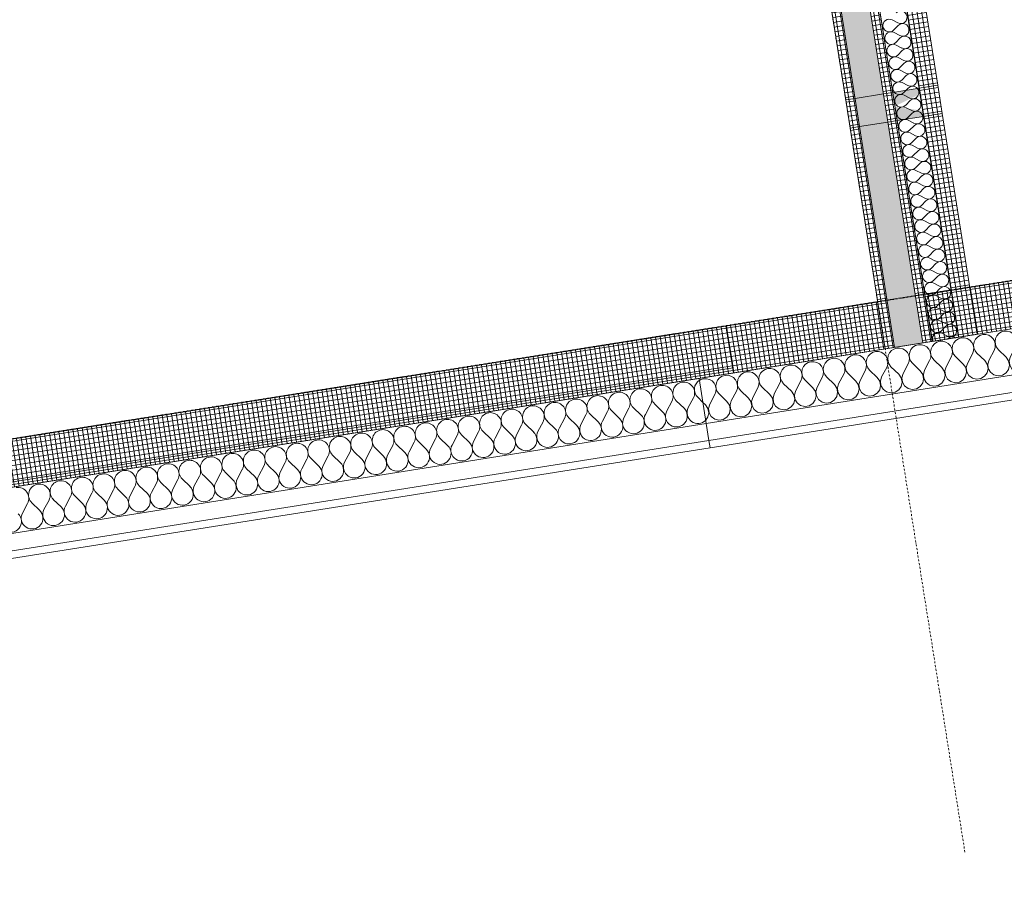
# Model space of a CAD drawing. Header units: millimetres. Extents: x 1523 to 74793, y -36705 to 10268.
# Tile 29 of 48: x 61828 to 67002, y -29167 to -24649. Entities that reach past the tile are written whole.
import ezdxf

# ---------------------------------------------------------------- set-up
doc = ezdxf.new("R2010")
doc.units = ezdxf.units.MM
for name, pattern in [('IMPORT-STRICHPUNKT _7_', [20, 10, -5, 0, -5]), ('Rasterlinie', [22.225, 12.7, -3.175, 3.175, -3.175]), ('Verdeckt 2x', [3.572, 2.3813, -1.1907])]:
    doc.linetypes.add(name, pattern=pattern)
for name, color, linetype, lineweight, true_color in [('10 A--Fassade', 7, 'Continuous', 13, 0x656565), ('10 A--Fassade _ Pfosten-Riegel-Konstruktion', 7, 'Continuous', 13, 0x656565), ('10 A--Wand außen _tragend_', 7, 'Continuous', 13, 0x656565), ('90 A--Achsraster _1_50_', 7, 'IMPORT-STRICHPUNKT _7_', 13, 0x656565), ('Neubau_10 A--Wand außen _tragend_', 7, 'Continuous', 13, 0x656565), ('Neubau_10 A--Wand innen _tragend_', 7, 'Continuous', 13, 0x656565), ('Xref_706_5_--_ÜP_01_000_18_Übersichtsplan OG1_IFC 2025_01_13_dwg', 7, 'Continuous', 13, 0x767676), ('XX', 7, 'Continuous', 18, 0x804040)]:
    doc.layers.add(name, color=color, linetype=linetype, lineweight=lineweight, true_color=true_color)
doc.layers.add('S-GRID-____-OTLN', color=7, linetype='Continuous', lineweight=9)
pattern_1 = [(185.336, (0, 0), (-2.324905, 24.891662), []), (275.336, (0, 0), (24.891662, 2.324905), [])]
pattern_2 = [(95.336, (0, 0), (24.891662, 2.324905), []), (185.336, (0, 0), (-2.324905, 24.891662), [])]

# ---------------------------------------------------------------- blocks, each defined once
blk = doc.blocks.new('Xref_706_5_--_ÜP_01_000_15_Übersichtsplan OG1_IFC 2024_08_01_dwg__X291-41956827-SuD_1_OG gesamt Plot  - Blatt 2')
at = {"layer": '10 A--Fassade', "color": 9, "true_color": 0xcbcbcb}
for p, q in [((23821.5, -27057.3), (23791.8, -27081.8)), ((23840.1, -27136.8), (23792.8, -27104.7)), ((23841.2, -27159.6), (23797.1, -27196)), ((23845.4, -27250.9), (23798.2, -27218.8)), ((23846.5, -27273.8), (23802.4, -27310.2)), ((23850.7, -27365.1), (23803.5, -27333)), ((23851.8, -27387.9), (23807.7, -27424.3)), ((23856.1, -27479.3), (23808.8, -27447.1)), ((23857.1, -27502.1), (23813.1, -27538.5)), ((23861.4, -27593.4), (23814.1, -27561.3)), ((23862.4, -27616.3), (23818.4, -27652.6)), ((23866.7, -27707.6), (23819.4, -27675.5)), ((23867.8, -27730.4), (23823.7, -27766.8)), ((23872, -27821.8), (23824.8, -27789.6)), ((23873.1, -27844.6), (23829, -27881)), ((23877.3, -27935.9), (23830.1, -27903.8)), ((23878.4, -27958.7), (23834.3, -27995.1)), ((23882.7, -28050.1), (23835.4, -28018)), ((23883.7, -28072.9), (23839.7, -28109.3)), ((23888, -28164.2), (23840.7, -28132.1)), ((23889, -28187.1), (23845, -28223.4)), ((23893.3, -28278.4), (23846, -28246.3)), ((23894.4, -28301.2), (23850.3, -28337.6)), ((23898.6, -28392.6), (23851.4, -28360.4)), ((23899.7, -28415.4), (23855.6, -28451.8)), ((23903.9, -28506.7), (23856.7, -28474.6)), ((23905, -28529.6), (23860.9, -28565.9)), ((23909.3, -28620.9), (23862, -28588.8)), ((23910.3, -28643.7), (23866.3, -28680.1)), ((23914.6, -28735), (23867.3, -28702.9)), ((23915.6, -28757.9), (23871.6, -28794.3)), ((23919.9, -28849.2), (23872.6, -28817.1)), ((23921, -28872), (23876.9, -28908.4)), ((23925.2, -28963.4), (23878, -28931.2)), ((23926.3, -28986.2), (23882.2, -29022.6)), ((23930.5, -29077.5), (23883.3, -29045.4)), ((23931.6, -29100.4), (23887.5, -29136.7)), ((23935.9, -29191.7), (23888.6, -29159.6)), ((23936.9, -29214.5), (23892.9, -29250.9)), ((23941.2, -29305.9), (23893.9, -29273.7)), ((23942.2, -29328.7), (23898.2, -29365.1)), ((23946.5, -29420), (23899.2, -29387.9)), ((23947.6, -29442.8), (23903.5, -29479.2)), ((23951.8, -29534.2), (23904.6, -29502.1)), ((23952.9, -29557), (23908.8, -29593.4)), ((23957.1, -29648.3), (23909.9, -29616.2)), ((23958.2, -29671.2), (23914.1, -29707.5)), ((23962.5, -29762.5), (23915.2, -29730.4)), ((23963.5, -29785.3), (23919.5, -29821.7)), ((23967.8, -29876.7), (23920.5, -29844.5)), ((23968.8, -29899.5), (23924.8, -29935.9)), ((23973.1, -29990.8), (23925.8, -29958.7)), ((23974.2, -30013.7), (23930.1, -30050)), ((23978.4, -30105), (23931.2, -30072.9)), ((23979.5, -30127.8), (23935.4, -30164.2)), ((23983.7, -30219.1), (23936.5, -30187)), ((23984.8, -30242), (23940.7, -30278.4)), ((23989.1, -30333.3), (23941.8, -30301.2)), ((23990.1, -30356.1), (23946.1, -30392.5)), ((23994.4, -30447.5), (23947.1, -30415.4)), ((23995.4, -30470.3), (23951.4, -30506.7)), ((23999.7, -30561.6), (23952.4, -30529.5)), ((24000.8, -30584.5), (23956.7, -30620.8)), ((24005, -30675.8), (23957.8, -30643.7))]:
    blk.add_line(p, q, dxfattribs=at)
for centre, start, end in [((23755.4, -27037.8), 205.9628, 309.538), ((23872.2, -27089.5), 235.7982, 39.8639), ((23760.7, -27151.9), 55.7982, 182.6681), ((23760.7, -27151.9), 182.6681, 309.538), ((23877.5, -27203.7), 235.7982, 129.538), ((23766, -27266.1), 55.7982, 182.6681), ((23766, -27266.1), 182.6681, 309.538), ((23882.9, -27317.8), 235.7982, 129.538), ((23771.4, -27380.2), 55.7982, 182.6681), ((23771.4, -27380.2), 182.6681, 309.538), ((23888.2, -27432), 235.7982, 129.538), ((23776.7, -27494.4), 55.7982, 182.6681), ((23776.7, -27494.4), 182.6681, 309.538), ((23893.5, -27546.2), 235.7982, 129.538), ((23782, -27608.6), 55.7982, 182.6681), ((23782, -27608.6), 182.6681, 309.538), ((23898.8, -27660.3), 235.7982, 129.538), ((23787.3, -27722.7), 55.7982, 182.6681), ((23787.3, -27722.7), 182.6681, 309.538), ((23904.1, -27774.5), 235.7982, 129.538), ((23792.6, -27836.9), 55.7982, 182.6681), ((23909.5, -27888.7), 235.7982, 129.538), ((23792.6, -27836.9), 182.6681, 309.538), ((23798, -27951.1), 55.7982, 182.6681), ((23798, -27951.1), 182.6681, 309.538), ((23914.8, -28002.8), 235.7982, 129.538), ((23803.3, -28065.2), 55.7982, 182.6681), ((23803.3, -28065.2), 182.6681, 309.538), ((23920.1, -28117), 235.7982, 129.538), ((23808.6, -28179.4), 55.7982, 182.6681), ((23808.6, -28179.4), 182.6681, 309.538), ((23925.4, -28231.1), 235.7982, 129.538), ((23813.9, -28293.5), 55.7982, 182.6681), ((23813.9, -28293.5), 182.6681, 309.538), ((23930.7, -28345.3), 235.7982, 129.538), ((23819.2, -28407.7), 55.7982, 182.6681), ((23936.1, -28459.5), 235.7982, 129.538), ((23819.2, -28407.7), 182.6681, 309.538), ((23824.6, -28521.9), 55.7982, 182.6681), ((23824.6, -28521.9), 182.6681, 309.538), ((23941.4, -28573.6), 235.7982, 129.538), ((23829.9, -28636), 55.7982, 182.6681), ((23829.9, -28636), 182.6681, 309.538), ((23946.7, -28687.8), 235.7982, 129.538), ((23835.2, -28750.2), 55.7982, 182.6681), ((23835.2, -28750.2), 182.6681, 309.538), ((23952, -28801.9), 235.7982, 129.538), ((23840.5, -28864.3), 55.7982, 182.6681), ((23840.5, -28864.3), 182.6681, 309.538), ((23957.3, -28916.1), 235.7982, 129.538), ((23845.8, -28978.5), 55.7982, 182.6681), ((23962.7, -29030.3), 235.7982, 129.538), ((23845.8, -28978.5), 182.6681, 309.538), ((23851.2, -29092.7), 55.7982, 182.6681), ((23851.2, -29092.7), 182.6681, 309.538), ((23968, -29144.4), 235.7982, 129.538), ((23856.5, -29206.8), 55.7982, 182.6681), ((23856.5, -29206.8), 182.6681, 309.538), ((23973.3, -29258.6), 235.7982, 129.538), ((23861.8, -29321), 55.7982, 182.6681), ((23861.8, -29321), 182.6681, 309.538), ((23978.6, -29372.8), 235.7982, 129.538), ((23867.1, -29435.2), 55.7982, 182.6681), ((23867.1, -29435.2), 182.6681, 309.538), ((23983.9, -29486.9), 235.7982, 129.538), ((23872.4, -29549.3), 55.7982, 182.6681), ((23989.3, -29601.1), 235.7982, 129.538), ((23872.4, -29549.3), 182.6681, 309.538), ((23877.8, -29663.5), 55.7982, 182.6681), ((23877.8, -29663.5), 182.6681, 309.538), ((23994.6, -29715.2), 235.7982, 129.538), ((23883.1, -29777.6), 55.7982, 182.6681), ((23883.1, -29777.6), 182.6681, 309.538), ((23999.9, -29829.4), 235.7982, 129.538), ((23888.4, -29891.8), 55.7982, 182.6681), ((23888.4, -29891.8), 182.6681, 309.538), ((24005.2, -29943.6), 235.7982, 129.538), ((23893.7, -30006), 55.7982, 182.6681), ((23893.7, -30006), 182.6681, 309.538), ((24010.5, -30057.7), 235.7982, 129.538), ((23899, -30120.1), 55.7982, 182.6681), ((24015.9, -30171.9), 235.7982, 129.538), ((23899, -30120.1), 182.6681, 309.538), ((23904.4, -30234.3), 55.7982, 182.6681), ((23904.4, -30234.3), 182.6681, 309.538), ((24021.2, -30286.1), 235.7982, 129.538), ((23909.7, -30348.5), 55.7982, 182.6681), ((23909.7, -30348.5), 182.6681, 309.538), ((24026.5, -30400.2), 235.7982, 129.538), ((23915, -30462.6), 55.7982, 182.6681), ((23915, -30462.6), 182.6681, 309.538), ((24031.8, -30514.4), 235.7982, 129.538), ((23920.3, -30576.8), 55.7982, 182.6681), ((23920.3, -30576.8), 182.6681, 309.538), ((24037.1, -30628.5), 235.7982, 129.538), ((23925.6, -30690.9), 55.7982, 182.6681), ((24042.5, -30742.7), 235.7982, 129.538)]:
    blk.add_arc(centre, 57.1, start, end, dxfattribs=at)
blk = doc.blocks.new('Xref_706_5_--_ÜP_01_000_15_Übersichtsplan OG1_IFC 2024_08_01_dwg__X323-41956860-SuD_1_OG gesamt Plot  - Blatt 2')
at = {"layer": '10 A--Fassade', "color": 9, "true_color": 0xcbcbcb, "flags": 128}
for points in [[(23798.9, -24333.4), (23799.9, -24335.6), (23801, -24358.4), (23793, -24379.9), (23777.3, -24396.4), (23756.4, -24405.5), (23733.5, -24405.7), (23712.4, -24396.9), (23665.2, -24364.8), (23651, -24357.8), (23635.5, -24355), (23619.8, -24356.4), (23605.1, -24362.2), (23592.6, -24371.7), (23583.1, -24384.3), (23577.4, -24399), (23576, -24414.7), (23578.9, -24430.2), (23585.9, -24444.3), (23596.5, -24456), (23609.9, -24464.3), (23625, -24468.6), (23640.8, -24468.7), (23656, -24464.4), (23669.4, -24456.1), (23713.5, -24419.7), (23733.7, -24409), (23756.4, -24407), (23778.1, -24414.1), (23795.3, -24429.2), (23805.3, -24449.8), (23806.3, -24472.6), (23798.4, -24494), (23782.6, -24510.6), (23761.7, -24519.7), (23738.8, -24519.9), (23717.7, -24511.1), (23670.5, -24478.9), (23656.3, -24472), (23640.8, -24469.1), (23625.1, -24470.6), (23610.4, -24476.3), (23597.9, -24485.9), (23588.4, -24498.5), (23582.7, -24513.2), (23581.3, -24528.9), (23584.2, -24544.4), (23591.2, -24558.5), (23601.8, -24570.1), (23615.2, -24578.4), (23630.4, -24582.8), (23646.1, -24582.8), (23661.3, -24578.5), (23674.7, -24570.3), (23718.8, -24533.9), (23739, -24523.2), (23761.7, -24521.2), (23783.5, -24528.3), (23800.7, -24543.4), (23810.6, -24563.9), (23811.6, -24586.8), (23803.7, -24608.2), (23788, -24624.8), (23767, -24633.9), (23744.1, -24634), (23723.1, -24625.2), (23675.8, -24593.1), (23661.7, -24586.1), (23646.2, -24583.3), (23630.5, -24584.8), (23615.8, -24590.5), (23603.2, -24600), (23593.7, -24612.6), (23588, -24627.3), (23586.6, -24643), (23589.5, -24658.5), (23596.5, -24672.6), (23607.1, -24684.3), (23620.5, -24692.6), (23635.7, -24696.9), (23651.5, -24697), (23666.6, -24692.7), (23680.1, -24684.4), (23724.1, -24648.1), (23744.3, -24637.3), (23767.1, -24635.4), (23788.8, -24642.5), (23806, -24657.5), (23815.9, -24678.1), (23817, -24700.9), (23809, -24722.3), (23793.3, -24738.9), (23772.3, -24748), (23749.5, -24748.2), (23728.4, -24739.4), (23681.1, -24707.3), (23667, -24700.3), (23651.5, -24697.4), (23635.8, -24698.9), (23621.1, -24704.7), (23608.5, -24714.2), (23599, -24726.8), (23593.4, -24741.5), (23591.9, -24757.2), (23594.8, -24772.7), (23601.8, -24786.8), (23612.5, -24798.5), (23625.8, -24806.8), (23641, -24811.1), (23656.8, -24811.1), (23671.9, -24806.9), (23685.4, -24798.6)], [(23593.1, -24343), (23604.6, -24350.1), (23619.7, -24354.5), (23635.5, -24354.5), (23650.7, -24350.2), (23664.1, -24341.9), (23667, -24339.5)], [(23685.4, -24798.6), (23729.4, -24762.2), (23749.6, -24751.5), (23772.4, -24749.5), (23794.1, -24756.6), (23811.3, -24771.7), (23821.2, -24792.3), (23822.3, -24815.1), (23814.3, -24836.5), (23798.6, -24853.1), (23777.6, -24862.2), (23754.8, -24862.4), (23733.7, -24853.5), (23686.4, -24821.4), (23672.3, -24814.4), (23656.8, -24811.6), (23641.1, -24813.1), (23626.4, -24818.8), (23613.8, -24828.3), (23604.4, -24840.9), (23598.7, -24855.6), (23597.2, -24871.3), (23600.1, -24886.8), (23607.2, -24901), (23617.8, -24912.6), (23631.2, -24920.9), (23646.3, -24925.3), (23662.1, -24925.3), (23677.3, -24921), (23690.7, -24912.8)], [(23690.7, -24912.8), (23734.8, -24876.4), (23754.9, -24865.7), (23777.7, -24863.7), (23799.4, -24870.8), (23816.6, -24885.8), (23826.5, -24906.4), (23827.6, -24929.3), (23819.6, -24950.7), (23803.9, -24967.3), (23783, -24976.4), (23760.1, -24976.5), (23739, -24967.7), (23691.8, -24935.6), (23677.6, -24928.6), (23662.1, -24925.8), (23646.4, -24927.3), (23631.7, -24933), (23619.2, -24942.5), (23609.7, -24955.1), (23604, -24969.8), (23602.6, -24985.5), (23605.5, -25001), (23612.5, -25015.1), (23623.1, -25026.8), (23636.5, -25035.1), (23651.6, -25039.4), (23667.4, -25039.5), (23682.6, -25035.2), (23696, -25026.9), (23740.1, -24990.5), (23760.3, -24979.8), (23783, -24977.8), (23804.7, -24985), (23821.9, -25000), (23831.9, -25020.6), (23832.9, -25043.4), (23825, -25064.8), (23809.2, -25081.4), (23788.3, -25090.5), (23765.4, -25090.7), (23744.3, -25081.9), (23697.1, -25049.8), (23682.9, -25042.8), (23667.4, -25039.9), (23651.7, -25041.4), (23637, -25047.1), (23624.5, -25056.7), (23615, -25069.3), (23609.3, -25084), (23607.9, -25099.7), (23610.8, -25115.2), (23617.8, -25129.3), (23628.4, -25140.9), (23641.8, -25149.3), (23657, -25153.6), (23672.7, -25153.6), (23687.9, -25149.3), (23701.3, -25141.1), (23745.4, -25104.7), (23765.6, -25094), (23788.3, -25092), (23810.1, -25099.1), (23827.3, -25114.2), (23837.2, -25134.8), (23838.2, -25157.6), (23830.3, -25179), (23814.6, -25195.6), (23793.6, -25204.7), (23770.7, -25204.8), (23749.7, -25196), (23702.4, -25163.9), (23688.3, -25156.9), (23672.8, -25154.1), (23657.1, -25155.6), (23642.4, -25161.3), (23629.8, -25170.8), (23620.3, -25183.4), (23614.6, -25198.1), (23613.2, -25213.8), (23616.1, -25229.3), (23623.1, -25243.4), (23633.7, -25255.1), (23647.1, -25263.4), (23662.3, -25267.8), (23678.1, -25267.8), (23693.2, -25263.5), (23706.7, -25255.2), (23750.7, -25218.9), (23770.9, -25208.1), (23793.7, -25206.2), (23815.4, -25213.3), (23832.6, -25228.3), (23842.5, -25248.9), (23843.6, -25271.7), (23835.6, -25293.2), (23819.9, -25309.7), (23798.9, -25318.8), (23776.1, -25319), (23755, -25310.2), (23707.7, -25278.1), (23693.6, -25271.1), (23678.1, -25268.2), (23662.4, -25269.7), (23647.7, -25275.5), (23635.1, -25285), (23625.6, -25297.6), (23620, -25312.3), (23618.5, -25328), (23621.4, -25343.5), (23628.4, -25357.6), (23639.1, -25369.3), (23652.4, -25377.6), (23667.6, -25381.9), (23683.4, -25381.9), (23698.5, -25377.7), (23712, -25369.4)], [(23712, -25369.4), (23756, -25333), (23776.2, -25322.3), (23799, -25320.3), (23820.7, -25327.4), (23837.9, -25342.5), (23847.8, -25363.1), (23848.9, -25385.9), (23840.9, -25407.3), (23825.2, -25423.9), (23804.2, -25433), (23781.4, -25433.2), (23760.3, -25424.4), (23713, -25392.2), (23698.9, -25385.3), (23683.4, -25382.4), (23667.7, -25383.9), (23653, -25389.6), (23640.4, -25399.2), (23631, -25411.8), (23625.3, -25426.5), (23623.8, -25442.2), (23626.7, -25457.7), (23633.8, -25471.8), (23644.4, -25483.4), (23657.8, -25491.7), (23672.9, -25496.1), (23688.7, -25496.1), (23703.9, -25491.8), (23717.3, -25483.6)], [(23717.3, -25483.6), (23761.4, -25447.2), (23781.5, -25436.5), (23804.3, -25434.5), (23826, -25441.6), (23843.2, -25456.7), (23853.1, -25477.2), (23854.2, -25500.1), (23846.2, -25521.5), (23830.5, -25538.1), (23809.6, -25547.2), (23786.7, -25547.3), (23765.6, -25538.5), (23718.4, -25506.4), (23704.2, -25499.4), (23688.7, -25496.6), (23673, -25498.1), (23658.3, -25503.8), (23645.8, -25513.3), (23636.3, -25525.9), (23630.6, -25540.6), (23629.2, -25556.3), (23632.1, -25571.8), (23639.1, -25585.9), (23649.7, -25597.6), (23663.1, -25605.9), (23678.2, -25610.2), (23694, -25610.3), (23709.2, -25606), (23722.6, -25597.7)], [(23722.6, -25597.7), (23766.7, -25561.4), (23786.9, -25550.6), (23809.6, -25548.7), (23831.3, -25555.8), (23848.5, -25570.8), (23858.5, -25591.4), (23859.5, -25614.2), (23851.6, -25635.6), (23835.8, -25652.2), (23814.9, -25661.3), (23792, -25661.5), (23770.9, -25652.7), (23723.7, -25620.6), (23709.5, -25613.6), (23694, -25610.7), (23678.3, -25612.2), (23663.6, -25618), (23651.1, -25627.5), (23641.6, -25640.1), (23635.9, -25654.8), (23634.5, -25670.5), (23637.4, -25686), (23644.4, -25700.1), (23655, -25711.8), (23668.4, -25720.1), (23683.6, -25724.4), (23699.3, -25724.4), (23714.5, -25720.2), (23727.9, -25711.9), (23772, -25675.5), (23792.2, -25664.8), (23814.9, -25662.8), (23836.7, -25669.9), (23853.9, -25685), (23863.8, -25705.6), (23864.8, -25728.4), (23856.9, -25749.8), (23841.2, -25766.4), (23820.2, -25775.5), (23797.3, -25775.6), (23776.3, -25766.8), (23729, -25734.7), (23714.9, -25727.7), (23699.4, -25724.9), (23683.7, -25726.4), (23669, -25732.1), (23656.4, -25741.6), (23646.9, -25754.2), (23641.2, -25768.9), (23639.8, -25784.6), (23642.7, -25800.1), (23649.7, -25814.3), (23660.3, -25825.9), (23673.7, -25834.2), (23688.9, -25838.6), (23704.7, -25838.6), (23719.8, -25834.3), (23733.3, -25826.1), (23777.3, -25789.7), (23797.5, -25778.9), (23820.3, -25777), (23842, -25784.1), (23859.2, -25799.1), (23869.1, -25819.7), (23870.2, -25842.6), (23862.2, -25864), (23846.5, -25880.6), (23825.5, -25889.7), (23802.7, -25889.8), (23781.6, -25881), (23734.3, -25848.9), (23720.2, -25841.9), (23704.7, -25839.1), (23689, -25840.6), (23674.3, -25846.3), (23661.7, -25855.8), (23652.2, -25868.4), (23646.6, -25883.1), (23645.1, -25898.8), (23648, -25914.3), (23655, -25928.4), (23665.7, -25940.1), (23679, -25948.4), (23694.2, -25952.7), (23710, -25952.8), (23725.1, -25948.5), (23738.6, -25940.2), (23782.6, -25903.8), (23802.8, -25893.1), (23825.6, -25891.1), (23847.3, -25898.3), (23864.5, -25913.3), (23874.4, -25933.9), (23875.5, -25956.7), (23867.5, -25978.1), (23851.8, -25994.7), (23830.8, -26003.8), (23808, -26004), (23786.9, -25995.2), (23739.6, -25963), (23725.5, -25956.1), (23710, -25953.2), (23694.3, -25954.7), (23679.6, -25960.4), (23667, -25970), (23657.6, -25982.6), (23651.9, -25997.3), (23650.4, -26013), (23653.3, -26028.5), (23660.4, -26042.6), (23671, -26054.2), (23684.4, -26062.6), (23699.5, -26066.9), (23715.3, -26066.9), (23730.5, -26062.6), (23743.9, -26054.4)], [(23743.9, -26054.4), (23788, -26018), (23808.1, -26007.3), (23830.9, -26005.3), (23852.6, -26012.4), (23869.8, -26027.5), (23879.7, -26048), (23880.8, -26070.9), (23872.8, -26092.3), (23857.1, -26108.9), (23836.2, -26118), (23813.3, -26118.1), (23792.2, -26109.3), (23745, -26077.2), (23730.8, -26070.2), (23715.3, -26067.4), (23699.6, -26068.9), (23684.9, -26074.6), (23672.4, -26084.1), (23662.9, -26096.7), (23657.2, -26111.4), (23655.8, -26127.1), (23658.7, -26142.6), (23665.7, -26156.7), (23676.3, -26168.4), (23689.7, -26176.7), (23704.8, -26181), (23720.6, -26181.1), (23735.8, -26176.8), (23749.2, -26168.5)], [(23749.2, -26168.5), (23793.3, -26132.2), (23813.5, -26121.4), (23836.2, -26119.5), (23857.9, -26126.6), (23875.1, -26141.6), (23885.1, -26162.2), (23886.1, -26185), (23878.2, -26206.5), (23862.4, -26223), (23841.5, -26232.1), (23818.6, -26232.3), (23797.5, -26223.5), (23750.3, -26191.4), (23736.1, -26184.4), (23720.6, -26181.5), (23704.9, -26183), (23690.2, -26188.8), (23677.7, -26198.3), (23668.2, -26210.9), (23662.5, -26225.6), (23661.1, -26241.3), (23664, -26256.8), (23671, -26270.9), (23681.6, -26282.6), (23695, -26290.9), (23710.2, -26295.2), (23725.9, -26295.2), (23741.1, -26291), (23754.5, -26282.7)], [(23754.5, -26282.7), (23798.6, -26246.3), (23818.8, -26235.6), (23841.5, -26233.6), (23863.3, -26240.7), (23880.5, -26255.8), (23890.4, -26276.4), (23891.4, -26299.2), (23883.5, -26320.6), (23867.8, -26337.2), (23846.8, -26346.3), (23823.9, -26346.5), (23802.9, -26337.7), (23755.6, -26305.5), (23741.5, -26298.6), (23726, -26295.7), (23710.3, -26297.2), (23695.6, -26302.9), (23683, -26312.5), (23673.5, -26325), (23667.8, -26339.8), (23666.4, -26355.5), (23669.3, -26370.9), (23676.3, -26385.1), (23686.9, -26396.7), (23700.3, -26405), (23715.5, -26409.4), (23731.3, -26409.4), (23746.4, -26405.1), (23759.9, -26396.9), (23803.9, -26360.5), (23824.1, -26349.8), (23846.9, -26347.8), (23868.6, -26354.9), (23885.8, -26369.9), (23895.7, -26390.5), (23896.8, -26413.4), (23888.8, -26434.8), (23873.1, -26451.4), (23852.1, -26460.5), (23829.3, -26460.6), (23808.2, -26451.8), (23760.9, -26419.7), (23746.8, -26412.7), (23731.3, -26409.9), (23715.6, -26411.4), (23700.9, -26417.1), (23688.3, -26426.6), (23678.8, -26439.2), (23673.2, -26453.9), (23671.7, -26469.6), (23674.6, -26485.1), (23681.6, -26499.2), (23692.3, -26510.9), (23705.6, -26519.2), (23720.8, -26523.5), (23736.6, -26523.6), (23751.7, -26519.3), (23765.2, -26511), (23809.2, -26474.6), (23829.4, -26463.9), (23852.2, -26462), (23873.9, -26469.1), (23891.1, -26484.1), (23901, -26504.7), (23902.1, -26527.5), (23894.1, -26548.9), (23878.4, -26565.5), (23857.4, -26574.6), (23834.6, -26574.8), (23813.5, -26566), (23766.2, -26533.9), (23752.1, -26526.9), (23736.6, -26524), (23720.9, -26525.5), (23706.2, -26531.3), (23693.6, -26540.8), (23684.2, -26553.4), (23678.5, -26568.1), (23677, -26583.8), (23679.9, -26599.3), (23687, -26613.4), (23697.6, -26625), (23711, -26633.4), (23726.1, -26637.7), (23741.9, -26637.7), (23757.1, -26633.4), (23770.5, -26625.2), (23814.6, -26588.8), (23834.7, -26578.1), (23857.5, -26576.1), (23879.2, -26583.2), (23896.4, -26598.3), (23906.3, -26618.9), (23907.4, -26641.7), (23899.4, -26663.1), (23883.7, -26679.7), (23862.8, -26688.8), (23839.9, -26688.9), (23818.8, -26680.1), (23771.6, -26648), (23757.4, -26641), (23741.9, -26638.2), (23726.2, -26639.7), (23711.5, -26645.4), (23699, -26654.9), (23689.5, -26667.5), (23683.8, -26682.2), (23682.4, -26697.9), (23685.3, -26713.4), (23692.3, -26727.5), (23702.9, -26739.2), (23716.3, -26747.5), (23731.4, -26751.9), (23747.2, -26751.9), (23762.4, -26747.6), (23775.8, -26739.3)], [(23775.8, -26739.3), (23819.9, -26703), (23840.1, -26692.2), (23862.8, -26690.3), (23884.5, -26697.4), (23901.7, -26712.4), (23911.7, -26733), (23912.7, -26755.8), (23904.8, -26777.3), (23889, -26793.8), (23868.1, -26802.9), (23845.2, -26803.1), (23824.1, -26794.3), (23776.9, -26762.2), (23762.7, -26755.2), (23747.2, -26752.4), (23731.5, -26753.8), (23716.9, -26759.6), (23704.3, -26769.1), (23694.8, -26781.7), (23689.1, -26796.4), (23687.7, -26812.1), (23690.6, -26827.6), (23697.6, -26841.7), (23708.2, -26853.4), (23721.6, -26861.7), (23736.8, -26866), (23752.5, -26866.1), (23767.7, -26861.8), (23781.1, -26853.5)], [(23781.1, -26853.5), (23825.2, -26817.1), (23845.4, -26806.4), (23868.1, -26804.4), (23889.9, -26811.5), (23907.1, -26826.6), (23917, -26847.2), (23918, -26870), (23910.1, -26891.4), (23894.4, -26908), (23873.4, -26917.1), (23850.5, -26917.3), (23829.5, -26908.5), (23782.2, -26876.3), (23768.1, -26869.4), (23752.6, -26866.5), (23736.9, -26868), (23722.2, -26873.7), (23709.6, -26883.3), (23700.1, -26895.9), (23694.4, -26910.6), (23693, -26926.3), (23695.9, -26941.8), (23702.9, -26955.9), (23713.5, -26967.5), (23726.9, -26975.8), (23742.1, -26980.2), (23757.9, -26980.2), (23773, -26975.9), (23786.5, -26967.7), (23830.5, -26931.3), (23850.7, -26920.6), (23873.5, -26918.6), (23895.2, -26925.7), (23912.4, -26940.8), (23922.3, -26961.3), (23923.4, -26984.2), (23915.4, -27005.6), (23899.7, -27022.2), (23878.7, -27031.3), (23855.9, -27031.4), (23834.8, -27022.6), (23787.5, -26990.5), (23773.4, -26983.5), (23757.9, -26980.7), (23742.2, -26982.2), (23727.5, -26987.9), (23714.9, -26997.4), (23705.4, -27010), (23699.8, -27024.7), (23698.3, -27040.4), (23701.2, -27055.9), (23704.6, -27062.7)], [(23915.4, -27052.9), (23900.5, -27039.9), (23878.8, -27032.8), (23856, -27034.7), (23835.8, -27045.5), (23821.5, -27057.3)]]:
    blk.add_lwpolyline(points, dxfattribs=at)
blk = doc.blocks.new('Xref_706_5_--_ÜP_01_000_15_Übersichtsplan OG1_IFC 2024_08_01_dwg__X2528-41957006-SuD_1_OG gesamt Plot  - Blatt 2')
at = {"layer": 'Neubau_10 A--Wand innen _tragend_', "color": 9, "true_color": 0xcbcbcb}
for p, q in [((23084.5, -25766.9), (23065.8, -25794.4)), ((23097.8, -25766.2), (23119, -25792)), ((23151.1, -25763.8), (23132.4, -25791.3)), ((23164.4, -25763.1), (23185.6, -25788.8)), ((23217.7, -25760.7), (23199, -25788.2)), ((23231, -25760), (23252.2, -25785.7)), ((23284.3, -25757.6), (23265.5, -25785.1)), ((23297.6, -25756.9), (23318.8, -25782.6)), ((23350.9, -25754.5), (23332.1, -25782)), ((23364.2, -25753.8), (23385.4, -25779.5)), ((23417.5, -25751.3), (23398.7, -25778.9)), ((23430.8, -25750.7), (23452, -25776.4)), ((23484.1, -25748.2), (23465.3, -25775.8)), ((23497.4, -25747.6), (23518.6, -25773.3)), ((23550.7, -25745.1), (23531.9, -25772.7)), ((23564, -25744.5), (23585.2, -25770.2)), ((23617.3, -25742), (23598.5, -25769.6)), ((23630.6, -25741.4), (23632.1, -25743.3)), ((21952.4, -25819.6), (21933.7, -25847.2)), ((21965.7, -25819), (21986.9, -25844.7)), ((22019, -25816.5), (22000.3, -25844.1)), ((22032.3, -25815.9), (22053.5, -25841.6)), ((22085.6, -25813.4), (22066.8, -25841)), ((22098.9, -25812.8), (22120.1, -25838.5)), ((22152.2, -25810.3), (22133.4, -25837.9)), ((22165.5, -25809.7), (22186.7, -25835.4)), ((22218.8, -25807.2), (22200, -25834.8)), ((22232.1, -25806.6), (22253.3, -25832.3)), ((22285.4, -25804.1), (22266.6, -25831.7)), ((22298.7, -25803.5), (22319.9, -25829.2)), ((22352, -25801), (22333.2, -25828.6)), ((22365.3, -25800.4), (22386.5, -25826.1)), ((22418.6, -25797.9), (22399.8, -25825.5)), ((22431.9, -25797.3), (22453.1, -25823)), ((22485.2, -25794.8), (22466.4, -25822.4)), ((22498.5, -25794.2), (22519.7, -25819.9)), ((22551.7, -25791.7), (22533, -25819.3)), ((22565.1, -25791.1), (22586.3, -25816.8)), ((22618.3, -25788.6), (22599.6, -25816.2)), ((22631.7, -25788), (22652.9, -25813.7)), ((22684.9, -25785.5), (22666.2, -25813.1)), ((22698.3, -25784.9), (22719.5, -25810.6)), ((22751.5, -25782.4), (22732.8, -25810)), ((22764.8, -25781.8), (22786.1, -25807.5)), ((22818.1, -25779.3), (22799.4, -25806.8)), ((22831.4, -25778.7), (22852.7, -25804.4)), ((22884.7, -25776.2), (22866, -25803.7)), ((22898, -25775.6), (22919.3, -25801.3)), ((22951.3, -25773.1), (22932.6, -25800.6)), ((22964.6, -25772.5), (22985.8, -25798.2)), ((23017.9, -25770), (22999.2, -25797.5)), ((23031.2, -25769.3), (23052.4, -25795.1))]:
    blk.add_line(p, q, dxfattribs=at)
for centre, start, end in [((23056.9, -25748.1), 325.7982, 219.538), ((23123.5, -25745), 325.7982, 219.538), ((23190.1, -25741.9), 325.7982, 219.538), ((23256.7, -25738.8), 325.7982, 219.538), ((23323.3, -25735.7), 325.7982, 219.538), ((23389.9, -25732.6), 325.7982, 219.538), ((23456.5, -25729.5), 325.7982, 219.538), ((23523.1, -25726.4), 325.7982, 219.538), ((23589.7, -25723.3), 325.7982, 219.538), ((23656.3, -25720.2), 141.7335, 219.538), ((21924.8, -25800.9), 325.7982, 219.538), ((21991.4, -25797.8), 325.7982, 219.538), ((22058, -25794.7), 325.7982, 219.538), ((22124.6, -25791.6), 325.7982, 219.538), ((22191.2, -25788.5), 325.7982, 219.538), ((22257.8, -25785.4), 325.7982, 219.538), ((22324.4, -25782.3), 325.7982, 219.538), ((22391, -25779.2), 325.7982, 219.538), ((22457.6, -25776.1), 325.7982, 219.538), ((22524.2, -25773), 325.7982, 219.538), ((22590.8, -25769.9), 325.7982, 219.538), ((22657.4, -25766.7), 325.7982, 219.538), ((22724, -25763.6), 325.7982, 219.538), ((22790.6, -25760.5), 325.7982, 219.538), ((22857.1, -25757.4), 325.7982, 219.538), ((22923.7, -25754.3), 325.7982, 219.538), ((22990.3, -25751.2), 325.7982, 219.538), ((22494, -25841.1), 272.6681, 39.538), ((22560.6, -25838), 145.7982, 272.6681), ((22560.6, -25838), 272.6681, 39.538), ((22627.2, -25834.9), 145.7982, 272.6681), ((22627.2, -25834.9), 272.6681, 39.538), ((22693.8, -25831.8), 145.7982, 272.6681), ((22693.8, -25831.8), 272.6681, 39.538), ((22760.4, -25828.7), 145.7982, 272.6681), ((22760.4, -25828.7), 272.6681, 39.538), ((22827, -25825.6), 145.7982, 272.6681), ((22827, -25825.6), 272.6681, 39.538), ((22893.5, -25822.5), 145.7982, 272.6681), ((22893.5, -25822.5), 272.6681, 39.538), ((22960.1, -25819.4), 145.7982, 272.6681), ((22960.1, -25819.4), 272.6681, 39.538), ((23026.7, -25816.3), 145.7982, 272.6681), ((23026.7, -25816.3), 272.6681, 39.538), ((23093.3, -25813.2), 145.7982, 272.6681), ((23093.3, -25813.2), 272.6681, 39.538), ((23159.9, -25810.1), 145.7982, 272.6681), ((23159.9, -25810.1), 272.6681, 39.538), ((23226.5, -25807), 145.7982, 272.6681), ((23226.5, -25807), 272.6681, 39.538), ((23293.1, -25803.9), 145.7982, 272.6681), ((23293.1, -25803.9), 272.6681, 39.538), ((23359.7, -25800.8), 145.7982, 272.6681), ((23359.7, -25800.8), 272.6681, 39.538), ((23426.3, -25797.7), 145.7982, 272.6681), ((23426.3, -25797.7), 272.6681, 39.538), ((23492.9, -25794.6), 145.7982, 272.6681), ((23492.9, -25794.6), 272.6681, 39.538), ((23559.5, -25791.4), 145.7982, 272.6681), ((23559.5, -25791.4), 272.6681, 39.538), ((23626.1, -25788.3), 145.7982, 272.6681), ((23626.1, -25788.3), 272.6681, 286.8229), ((21961.2, -25865.9), 145.7982, 272.6681), ((21961.2, -25865.9), 272.6681, 39.538), ((22027.8, -25862.8), 145.7982, 272.6681), ((22027.8, -25862.8), 272.6681, 39.538), ((22094.4, -25859.7), 145.7982, 272.6681), ((22094.4, -25859.7), 272.6681, 39.538), ((22161, -25856.6), 145.7982, 272.6681), ((22161, -25856.6), 272.6681, 39.538), ((22227.6, -25853.5), 145.7982, 272.6681), ((22227.6, -25853.5), 272.6681, 39.538), ((22294.2, -25850.4), 145.7982, 272.6681), ((22294.2, -25850.4), 272.6681, 39.538), ((22360.8, -25847.3), 145.7982, 272.6681), ((22360.8, -25847.3), 272.6681, 39.538), ((22427.4, -25844.2), 145.7982, 272.6681), ((22427.4, -25844.2), 272.6681, 39.538), ((22494, -25841.1), 145.7982, 272.6681)]:
    blk.add_arc(centre, 33.3, start, end, dxfattribs=at)
blk = doc.blocks.new('Xref_706_5_--_ÜP_01_000_15_Übersichtsplan OG1_IFC 2024_08_01_dwg_Standard-Rastermarker_12-V4-SuD_1_OG gesamt Plot  - Blatt 2')
at = {"layer": '90 A--Achsraster _1_50_', "color": 9, "true_color": 0xcbcbcb}
blk.add_line((0, 0), (28500, 0), dxfattribs=at)
blk = doc.blocks.new('Xref_706_5_--_ÜP_01_000_15_Übersichtsplan OG1_IFC 2024_08_01_dwg_Standard-Rastermarker_24-41957106-SuD_1_OG gesamt Plot  - Blatt 2')
at = {"layer": '90 A--Achsraster _1_50_', "color": 9, "true_color": 0xcbcbcb}
blk.add_line((37190.5, 0), (92369.7, 0), dxfattribs=at)
blk = doc.blocks.new('Xref_706_5_--_ÜP_01_000_18_Übersichtsplan OG1_IFC 2025_01_13_dwg-35464460-SuD_1_OG gesamt Plot  - Blatt 2')
at = {"layer": '10 A--Wand außen _tragend_', "true_color": 0xcbcbcb}
h = blk.add_hatch(dxfattribs=at)
h.set_pattern_fill('FP_1', color=9, style=0, pattern_type=2)
h.set_pattern_definition(pattern_2)
h.paths.add_polyline_path([(24812.4, -24695.3), (24799.5, -24556.9), (24550.5, -24580.2), (24563.5, -24718.6), (24806.1, -24695.9)])
h.paths.add_polyline_path([(24790.2, -24457.4), (24243.6, -18606.3), (23991, -18590.1), (24541.2, -24480.6), (24578.9, -24477.1)])
h = blk.add_hatch(dxfattribs=at)
h.set_pattern_fill('FP_1', color=9, style=0, pattern_type=2)
h.set_pattern_definition(pattern_2)
h.paths.add_polyline_path([(25304.4, -29962.4), (24835.7, -24946.3), (24586.9, -24969.5), (25055.8, -29985.6), (25291.8, -29963.6)])
at = {"layer": 'Neubau_10 A--Wand innen _tragend_', "true_color": 0xcbcbcb}
h = blk.add_hatch(dxfattribs=at)
h.set_pattern_fill('FP_7', color=9, style=0, pattern_type=2)
h.set_pattern_definition(pattern_1)
h.paths.add_polyline_path([(15505.6, -25324.6), (11050, -25740.8), (11059.3, -25840.3), (11107.1, -25835.9), (11199.4, -25726.9), (11208.6, -25826.4), (16143.5, -25365.4), (15582.1, -25329.5)])
h.paths.add_polyline_path([(24799.5, -24556.9), (24790.2, -24457.4), (15505.6, -25324.6), (16143.5, -25365.4), (24572.5, -24578.1)])
at = {"layer": 'Neubau_10 A--Wand innen _tragend_', "true_color": 0xededed}
for points in [[(23566.4, -24812.7), (23510.7, -24677.3), (23480.2, -24680.2), (23493.2, -24819.5), (23555.2, -24813.8)], [(23642.6, -24805.6), (23629.5, -24666.2), (23599.1, -24669), (23569.4, -24812.4)]]:
    blk.add_hatch(color=7, dxfattribs=at).paths.add_polyline_path(points)
at = {"layer": 'Neubau_10 A--Wand innen _tragend_', "true_color": 0xcbcbcb}
h = blk.add_hatch(dxfattribs=at)
h.set_pattern_fill('FP_7', color=9, style=0, pattern_type=2)
h.set_pattern_definition(pattern_1)
h.paths.add_polyline_path([(24817.1, -24746.1), (24812.3, -24696.3), (11221.7, -25965.8), (11226.3, -26015.6), (24787.2, -24748.9)])
h = blk.add_hatch(dxfattribs=at)
h.set_pattern_fill('FP_6', color=9, style=0, pattern_type=2)
h.set_pattern_definition([(131.336, (0, 0), (90.1019, 79.25683), []), (131.336, (-45.05, -39.63), (90.1019, 79.25683), [90, -30])])
h.paths.add_polyline_path([(24831.1, -24895.5), (24817.1, -24746.1), (11226.3, -26015.6), (11240.3, -26164.9), (24807.4, -24897.7)])
h.paths.add_polyline_path([(11189.4, -26169.7), (11081.9, -26082.3), (11090.9, -26178.9), (11098.8, -26178.1)])
h = blk.add_hatch(dxfattribs=at)
h.set_pattern_fill('FP_7', color=9, style=0, pattern_type=2)
h.set_pattern_definition(pattern_1)
h.paths.add_polyline_path([(24835.7, -24945.2), (24831.1, -24895.5), (11240.3, -26164.9), (11244.9, -26214.7), (24829.3, -24945.8)])
h.paths.add_polyline_path([(11244.9, -26214.7), (11189.4, -26169.7), (11090.9, -26178.9), (11095.5, -26228.7), (11244.7, -26214.7)])
at = {"layer": '10 A--Fassade', "color": 9, "true_color": 0xcbcbcb, "flags": 128}
for points in [[(24243.6, -18606.3), (24674.6, -23220.7), (24927.8, -25931)], [(24486.1, -18621.8), (24913.6, -23198.4), (25166.8, -25908.6), (29617.9, -73561.9)], [(25296.2, -25896.5), (25043, -23186.3), (24617.5, -18630.2)], [(29749.2, -73570.3), (25296.2, -25896.5), (25256.4, -25900.3), (25003.2, -23190.1)], [(29708.8, -73567.7), (25256.4, -25900.3), (25166.8, -25908.6), (24927.8, -25931), (29375.4, -73546.4)]]:
    blk.add_lwpolyline(points, dxfattribs=at)
at = {"layer": '10 A--Fassade _ Pfosten-Riegel-Konstruktion', "color": 9, "true_color": 0xcbcbcb, "flags": 128}
blk.add_lwpolyline([(29347.6, -73544.6), (26469.8, -42735.4), (26083.9, -38603.4), (24883.2, -25749.3)], dxfattribs=at)
at = {"layer": '10 A--Wand außen _tragend_', "color": 9, "true_color": 0xcbcbcb}
blk.add_line((24812.4, -24695.3), (24243.6, -18606.3), dxfattribs=at)
at = {"layer": '10 A--Wand außen _tragend_', "color": 9, "true_color": 0xcbcbcb, "flags": 128}
for points in [[(23991, -18590.1), (24563.5, -24718.6), (24812.4, -24695.3)], [(25055.4, -29985.7), (25304.4, -29962.4), (24835.8, -24946.2), (24586.9, -24969.5), (25036.9, -29787.5)]]:
    blk.add_lwpolyline(points, dxfattribs=at)
at = {"layer": 'Neubau_10 A--Wand außen _tragend_', "color": 9, "true_color": 0xcbcbcb, "flags": 128}
blk.add_lwpolyline([(29375.4, -73546.4), (24910.6, -25746.8), (24860.8, -25751.4), (24711.5, -25765.4), (24661.7, -25770), (29122.8, -73530.2)], dxfattribs=at)
at = {"layer": 'Neubau_10 A--Wand innen _tragend_', "color": 9, "true_color": 0xcbcbcb, "flags": 128}
for points in [[(23470.9, -24580.6), (23480.2, -24680.2), (23493.2, -24819.5), (23497.9, -24869.3), (23511.8, -25018.7), (23516.5, -25068.5), (23665.8, -25054.5), (24835.7, -24945.2), (24790.2, -24457.4), (23620.2, -24566.6)], [(10402.8, -25801.2), (10701.5, -25773.3), (10710.8, -25872.9), (10723.8, -26012.3), (10728.4, -26062.1), (10742.4, -26211.4), (10747, -26261.2), (11095.5, -26228.7), (11090.9, -26178.9), (11076.9, -26029.5), (11072.3, -25979.7), (11059.3, -25840.3), (24799.5, -24556.9)], [(23665.8, -25054.5), (23661.2, -25004.7), (23647.2, -24855.4), (23642.6, -24805.6), (23629.5, -24666.2), (23620.2, -24566.6), (23470.9, -24580.6), (16779.5, -25205.6)], [(24812.5, -24696.3), (11072.3, -25979.7), (11095.5, -26228.7), (15352, -25831.1)], [(24817.1, -24746.1), (11076.9, -26029.5), (6098.6, -26494.5)], [(24831.1, -24895.5), (11090.9, -26178.9), (6112.5, -26643.9)], [(23516.5, -25068.5), (16825.1, -25693.5), (16820.5, -25643.7), (16806.5, -25494.3), (16801.9, -25444.6), (16788.8, -25305.2), (16779.5, -25205.6), (16630.2, -25219.5), (15505.6, -25324.6)]]:
    blk.add_lwpolyline(points, dxfattribs=at)
for name, p, rotation in [('Xref_706_5_--_ÜP_01_000_15_Übersichtsplan OG1_IFC 2024_08_01_dwg_Standard-Rastermarker_24-41957106-SuD_1_OG gesamt Plot  - Blatt 2', (32581.5, -110559.5), 95.33628353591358), ('Xref_706_5_--_ÜP_01_000_15_Übersichtsplan OG1_IFC 2024_08_01_dwg__X323-41956860-SuD_1_OG gesamt Plot  - Blatt 2', (0, 0), 2.668141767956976), ('Xref_706_5_--_ÜP_01_000_15_Übersichtsplan OG1_IFC 2024_08_01_dwg_Standard-Rastermarker_12-V4-SuD_1_OG gesamt Plot  - Blatt 2', (27502.2, -24696.2), 185.3362835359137), ('Xref_706_5_--_ÜP_01_000_15_Übersichtsplan OG1_IFC 2024_08_01_dwg__X2528-41957006-SuD_1_OG gesamt Plot  - Blatt 2', (0, 0), 2.668141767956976), ('Xref_706_5_--_ÜP_01_000_15_Übersichtsplan OG1_IFC 2024_08_01_dwg__X291-41956827-SuD_1_OG gesamt Plot  - Blatt 2', (0, 0), 2.668141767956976)]:
    blk.add_blockref(name, p, dxfattribs=dict(rotation=rotation))

msp = doc.modelspace()

# ---------------------------------------------------------------- linework, layer by layer
at = {"layer": 'S-GRID-____-OTLN', "linetype": 'Rasterlinie', "lineweight": 25}
msp.add_line((73944.576, -24927.191), (16884.88, -33964.559), dxfattribs=at)
at = {"layer": 'XX', "color": 9, "linetype": 'Verdeckt 2x', "true_color": 0xc0c0c0}
for p, q in [((66584.291, -26092.946), (63721.54, -8018.245)), ((64255.227, -12985.923), (66337.369, -26132.054)), ((72664.654, -25129.911), (66584.291, -26092.946)), ((66337.369, -26132.054), (18164.802, -33761.84))]:
    msp.add_line(p, q, dxfattribs=at)

# ---------------------------------------------------------------- block references
at = {"layer": 'Xref_706_5_--_ÜP_01_000_18_Übersichtsplan OG1_IFC 2025_01_13_dwg', "color": 9, "true_color": 0xcbcbcb, "rotation": 273.6637164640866}
msp.add_blockref('Xref_706_5_--_ÜP_01_000_18_Übersichtsplan OG1_IFC 2025_01_13_dwg-35464460-SuD_1_OG gesamt Plot  - Blatt 2', (89683.753, 0.01), dxfattribs=at)

doc.saveas('drawing.dxf')
